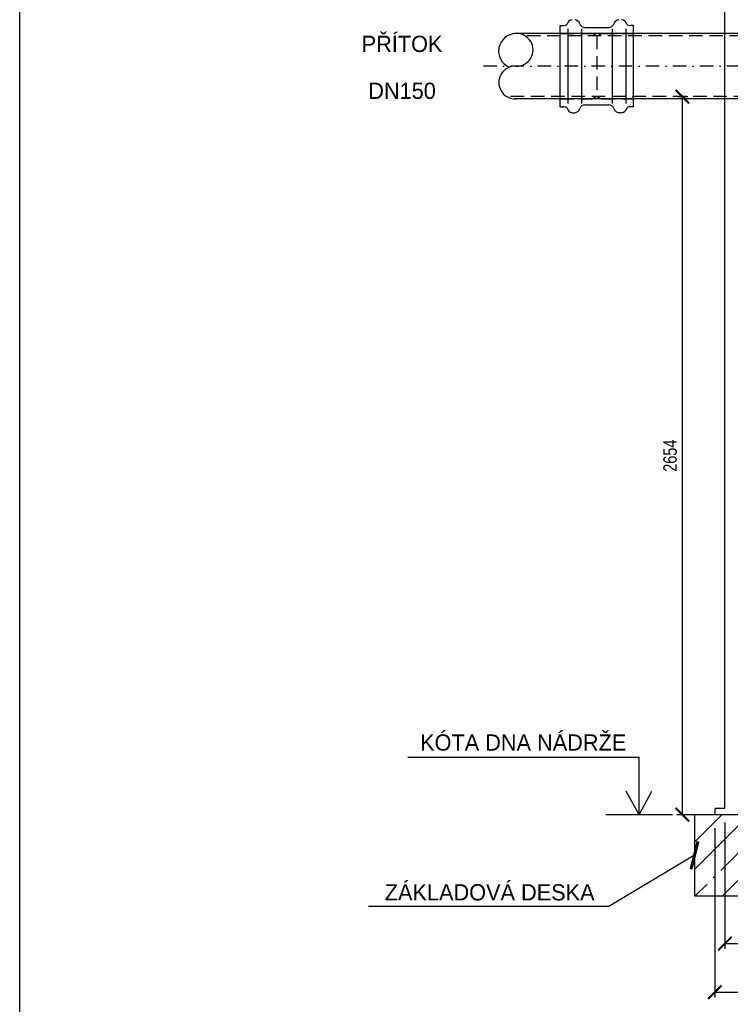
# Model space of a CAD drawing. Header units: millimetres. Extents: x -141570 to 63736, y -255381 to -136000.
# Tile 14 of 35: x -110137 to -107510, y -246666 to -243027. Entities that reach past the tile are written whole.
import ezdxf
from ezdxf.enums import TextEntityAlignment as Align

# ---------------------------------------------------------------- set-up
doc = ezdxf.new("R2010")
doc.units = ezdxf.units.MM
doc.linetypes.add('DASHDOT', pattern=[1, 0.5, -0.25, 0, -0.25])
doc.linetypes.add('DASHED', pattern=[0.75, 0.5, -0.25])
for name, color, linetype in [('4S', 7, 'Continuous'), ('AS-Koty', 7, 'Continuous'), ('AS-Nevid', 241, 'DASHED'), ('AS-Obrys', 7, 'Continuous'), ('AS-Osy', 4, 'DASHDOT'), ('AS-Ramecek', 9, 'Continuous'), ('AS-Text', 7, 'Continuous'), ('AS_KOTY', 4, 'Continuous')]:
    doc.layers.add(name, color=color, linetype=linetype)
doc.layers.add('SRAFY', color=9, linetype='Continuous', lineweight=0)
doc.styles.add('ARIAL', font='arial.ttf', dxfattribs={"width": 0.8})
doc.styles.add('Castelar', font='CASTELAR.TTF')
doc.styles.add('ROMANS', font='ic-romans.shx', dxfattribs={"width": 0.8})
doc.dimstyles.new('K25', dxfattribs={"dimtxt": 50, "dimasz": 50, "dimexe": 20, "dimexo": 50, "dimgap": 20, "dimtad": 1, "dimdec": 0, "dimzin": 0, "dimtxsty": 'ROMANS', "dimblk": 'ARCHTICK', "dimcen": -40, "dimclrd": 4, "dimclre": 4, "dimclrt": 7, "dimadec": 0, "dimazin": 0, "dimtfac": 1, "dimtdec": 0, "dimtofl": 0, "dimtmove": 2, "dimatfit": 3, "dimldrblk": 'ARCHTICK', "dimfxl": 1, "dimtolj": 1, "dimarcsym": 0})

# ---------------------------------------------------------------- blocks, each defined once
blk = doc.blocks.new('_ArchTick')
at = {"color": 0, "const_width": 0.15}
blk.add_lwpolyline([(-0.5, -0.5), (0.5, 0.5)], dxfattribs=at)
blk = doc.blocks.new('*D165')
at = {"layer": 'AS-Koty', "color": 4, "lineweight": -2}
for p, q in [((-107702.9, -243311.1), (-107667.3, -243311.1)), ((-107687.3, -243311.1), (-107687.3, -245965.6)), ((-107392.2, -245965.6), (-107707.3, -245965.6))]:
    blk.add_line(p, q, dxfattribs=at)
at = {"layer": 'Defpoints', "color": 0}
for p in [(-107752.9, -243311.1), (-107687.3, -245965.6), (-107342.2, -245965.6)]:
    blk.add_point(p, dxfattribs=at)
at = {"layer": 'AS-Koty', "color": 4, "lineweight": -2, "xscale": 50, "yscale": 50, "zscale": 50}
for p, rotation in [((-107687.3, -243311.1), 90), ((-107687.3, -245965.6), 270)]:
    blk.add_blockref('_ArchTick', p, dxfattribs=dict(at, rotation=rotation))
at = {"layer": 'AS-Koty', "color": 7, "ltscale": 15, "insert": (-107732.3, -244638.4), "char_height": 50, "attachment_point": 5, "rotation": 90, "style": 'ROMANS'}
blk.add_mtext('\\A1;2654', dxfattribs=at)
blk = doc.blocks.new('Razitko')
at = {"layer": 'AS-Ramecek'}
blk.add_lwpolyline([(0, 0), (0, 5940), (4200, 5940), (4200, 0)], close=True, dxfattribs=at)
at = {"style": 'ARIAL'}
blk.add_attdef('31.03.2014', (2518.6, 74.2), '', height=38.4, dxfattribs=at)
at = {"layer": 'AS-Ramecek', "style": 'ARIAL', "flags": 4}
for tag, p in [('AS-REWA_1EO_ECO', (2974.2, 921.1)), ('1510_MM', (2974.2, 780.3)), ('ROZMER', (2974.2, 639.5)), ('VYSKA_VTOK', (2974.2, 498.7)), ('OBJEM', (2974.2, 357.9)), ('HMOTNOST', (2974.2, 217.1))]:
    blk.add_attdef(tag, text='', height=44, dxfattribs=at).set_placement(p, align=Align.MIDDLE_LEFT)
at = {"layer": 'SRAFY', "color": 156}
for tag, height, style, p in [('VYUŽITÍ_DEŠŤOVÝCH_VOD', 72, 'ARIAL', (4030.5, 5632.4)), ('AS-REWA_EO1_ECO', 60, 'Castelar', (4030.5, 5479.3))]:
    blk.add_attdef(tag, text='', height=height, dxfattribs=dict(at, style=style)).set_placement(p, align=Align.RIGHT)
blk = doc.blocks.new('*D174')
at = {"layer": 'AS_KOTY', "color": 4, "linetype": 'DASHED', "lineweight": -2}
for p, q in [((-107567.2, -246015.6), (-107567.2, -246641.4)), ((-104117.2, -246015.6), (-104117.2, -246641.4)), ((-107567.2, -246621.4), (-104117.2, -246621.4))]:
    blk.add_line(p, q, dxfattribs=at)
at = {"layer": 'Defpoints', "color": 0}
for p in [(-107567.2, -245965.6), (-104117.2, -245965.6), (-104117.2, -246621.4)]:
    blk.add_point(p, dxfattribs=at)
at = {"layer": 'AS_KOTY', "color": 4, "lineweight": -2, "xscale": 50, "yscale": 50, "zscale": 50, "rotation": 180}
blk.add_blockref('_ArchTick', (-107567.2, -246621.4), dxfattribs=at)
at = {"layer": 'AS_KOTY', "color": 4, "lineweight": -2, "xscale": 50, "yscale": 50, "zscale": 50}
blk.add_blockref('_ArchTick', (-104117.2, -246621.4), dxfattribs=at)
at = {"layer": 'AS_KOTY', "color": 7, "ltscale": 15, "insert": (-105842.2, -246576.4), "char_height": 50, "attachment_point": 5, "style": 'ROMANS'}
blk.add_mtext('\\A1;%%C2350', dxfattribs=at)
blk = doc.blocks.new('_Open30')
at = {"color": 0, "lineweight": -2}
for p, q in [((-1, 0.268), (0, 0)), ((0, 0), (-1, -0.268)), ((0, 0), (-1, 0))]:
    blk.add_line(p, q, dxfattribs=at)
blk = doc.blocks.new('*D175')
at = {"layer": 'AS_KOTY', "color": 4, "linetype": 'DASHED', "lineweight": -2}
for p, q in [((-107529.7, -245993.1), (-107529.7, -246461.8)), ((-104154.7, -245993.1), (-104154.7, -246461.8)), ((-107529.7, -246441.8), (-104154.7, -246441.8))]:
    blk.add_line(p, q, dxfattribs=at)
at = {"layer": 'Defpoints', "color": 0}
for p in [(-107529.7, -245943.1), (-104154.7, -245943.1), (-104154.7, -246441.8)]:
    blk.add_point(p, dxfattribs=at)
at = {"layer": 'AS_KOTY', "color": 4, "lineweight": -2, "xscale": 50, "yscale": 50, "zscale": 50, "rotation": 180}
blk.add_blockref('_ArchTick', (-107529.7, -246441.8), dxfattribs=at)
at = {"layer": 'AS_KOTY', "color": 4, "lineweight": -2, "xscale": 50, "yscale": 50, "zscale": 50}
blk.add_blockref('_ArchTick', (-104154.7, -246441.8), dxfattribs=at)
at = {"layer": 'AS_KOTY', "color": 7, "ltscale": 15, "insert": (-105842.2, -246396.8), "char_height": 50, "attachment_point": 5, "style": 'ROMANS'}
blk.add_mtext('\\A1;%%c2300', dxfattribs=at)
blk = doc.blocks.new('2FC005C')
at = {"layer": 'AS-Obrys'}
for p, q in [((0, 0), (-200, 0)), ((-200, 0), (-200, -200)), ((-200, -200), (2200, -200))]:
    blk.add_line(p, q, dxfattribs=at)
at = {"layer": 'AS_KOTY'}
for p, q in [((-906.8, 142), (-336.5, 142)), ((-336.5, 0), (-336.5, 142)), ((-336.5, 0), (-368.1, 57.8)), ((-336.5, 0), (-304.9, 57.8)), ((-254.5, 0), (-418.6, 0))]:
    blk.add_line(p, q, dxfattribs=at)
at = {"layer": 'AS-Text', "linetype": 'Continuous', "style": 'ROMANS'}
for s, p in [('KÓTA DNA NÁDRŽE', (-622.3, 158)), ('ZÁKLADOVÁ DESKA', (-704.9, -211.2))]:
    blk.add_text(s, height=40, dxfattribs=at).set_placement(p, align=Align.CENTER)
at = {"layer": 'AS_KOTY'}
blk.add_leader([(-200, -100), (-411, -226.5), (-1004, -226.5)], dimstyle='K25', dxfattribs=at)

msp = doc.modelspace()

# ---------------------------------------------------------------- hatches: boundary and pattern name
at = {"layer": 'AS-Obrys'}
h = msp.add_hatch(dxfattribs=at)
h.set_pattern_fill('ANSI35', color=256, scale=22.5, style=0)
h.set_pattern_definition([(45, (-117395.55, -254102.49), (-101.0279, 101.0279), []), (45, (-117294.52, -254102.49), (-101.0279, 101.0279), [178.5938, -35.7188, 0, -35.7188])])
h.paths.add_polyline_path([(-104042.163, -246265.593), (-104042.163, -245965.593), (-104342.163, -245965.593), (-107342.163, -245965.593), (-107642.163, -245965.593), (-107642.163, -246265.593)])

# ---------------------------------------------------------------- linework, layer by layer
at = {"layer": '4S', "linetype": 'DASHED'}
for p, q in [((-107529.663, -245301.342), (-107529.663, -242989.93)), ((-107529.663, -245943.093), (-107529.663, -245178.059)), ((-107567.163, -245943.093), (-107567.163, -245965.593)), ((-107529.663, -245943.093), (-107567.163, -245943.093))]:
    msp.add_line(p, q, dxfattribs=at)
at = {"layer": '4S'}
for p, q in [((-107403.137, -243078.102), (-108204.367, -243078.102)), ((-107403.137, -243319.174), (-108138.285, -243319.174))]:
    msp.add_line(p, q, dxfattribs=at)
at = {"layer": 'AS-Koty'}
for centre, radius, start, end in [((-108301.659, -243142.715), 64.685, 90.694686, 247.308078), ((-108299.597, -243138.303), 60.335, 267.295598, 92.704402), ((-108305.29, -243258.838), 60.335, 87.295598, 272.704402)]:
    msp.add_arc(centre, radius, start, end, dxfattribs=at)
at = {"layer": 'AS-Nevid'}
for p, q in [((-108111.008, -243061.024), (-108111.008, -243336.251)), ((-108059.835, -243061.024), (-108059.835, -243336.251)), ((-107946.734, -243061.024), (-107946.734, -243336.251)), ((-107895.561, -243061.024), (-107895.561, -243336.251))]:
    msp.add_line(p, q, dxfattribs=at)
at = {"layer": 'AS-Nevid', "ltscale": 100}
for p, q in [((-107162.163, -243086.138), (-108269.279, -243086.138)), ((-108138.285, -243078.102), (-108020.755, -243078.102)), ((-108003.285, -243086.138), (-108020.755, -243078.102)), ((-108003.285, -243086.138), (-107985.815, -243078.102)), ((-108003.285, -243086.138), (-108003.285, -243311.138)), ((-107985.815, -243078.102), (-107868.285, -243078.102)), ((-106922.163, -243311.138), (-108335.375, -243311.138)), ((-108003.285, -243311.137), (-108020.755, -243319.174)), ((-108003.287, -243311.137), (-107985.817, -243319.174)), ((-108138.285, -243319.174), (-108020.755, -243319.174)), ((-107985.815, -243319.174), (-107868.285, -243319.174))]:
    msp.add_line(p, q, dxfattribs=at)
at = {"layer": 'AS-Obrys'}
for p, q in [((-108138.285, -243048.574), (-108126.814, -243048.574)), ((-108138.285, -243348.701), (-108138.285, -243048.574)), ((-108047.856, -243055.379), (-107958.713, -243055.379)), ((-107868.285, -243048.574), (-107879.755, -243048.574)), ((-107868.285, -243348.701), (-107868.285, -243048.574)), ((-108138.285, -243078.102), (-108304.709, -243078.102)), ((-108138.285, -243319.174), (-108305.29, -243319.174)), ((-108138.285, -243348.701), (-108126.814, -243348.701)), ((-108047.856, -243341.896), (-107958.713, -243341.896)), ((-107868.285, -243348.701), (-107879.755, -243348.701)), ((-108094.885, -243370.652), (-108084.579, -243370.652)), ((-107911.685, -243370.652), (-107921.99, -243370.652))]:
    msp.add_line(p, q, dxfattribs=at)
at = {"layer": 'AS-Obrys', "color": 7, "linetype": 'Continuous'}
msp.add_line((-107868.285, -243327.209), (-107868.285, -243070.066), dxfattribs=at)
at = {"layer": 'AS-Obrys'}
for centre, radius, start, end in [((-108092.827, -243047.734), 21.211, 95.567854, 167.956101), ((-108086.637, -243047.734), 21.211, 15.705638, 84.432146), ((-107919.932, -243047.734), 21.211, 95.567854, 164.294362), ((-107913.743, -243047.734), 21.211, 12.043899, 84.432146), ((-108126.814, -243029.289), 19.286, 270, 313.368447), ((-108047.856, -243036.093), 19.286, 197.811936, 270), ((-107958.713, -243036.093), 19.286, 270, 342.188064), ((-107879.755, -243029.289), 19.286, 226.631553, 270), ((-108126.814, -243367.987), 19.286, 46.631553, 90), ((-108092.827, -243349.541), 21.211, 192.043899, 264.432146), ((-108047.856, -243361.182), 19.286, 90, 162.188064), ((-107958.713, -243361.182), 19.286, 17.811936, 90), ((-107913.743, -243349.541), 21.211, 275.567854, 347.956101), ((-107879.755, -243367.987), 19.286, 90, 133.368447), ((-108086.637, -243349.541), 21.211, 275.567854, 344.294362), ((-107919.932, -243349.541), 21.211, 195.705638, 264.432146)]:
    msp.add_arc(centre, radius, start, end, dxfattribs=at)
at = {"layer": 'AS-Osy', "ltscale": 100}
msp.add_line((-106771.373, -243198.638), (-108427.16, -243198.638), dxfattribs=at)

# ---------------------------------------------------------------- block references
at = {"layer": 'AS-Obrys', "xscale": 1.5, "yscale": 1.5, "zscale": 1.5}
msp.add_blockref('2FC005C', (-107342.163, -245965.593), dxfattribs=at)
at = {"layer": 'AS-Ramecek', "xscale": 1.875, "yscale": 1.875, "zscale": 1.875}
msp.add_blockref('Razitko', (-110137.374, -252113.653), dxfattribs=at)

# ---------------------------------------------------------------- texts
at = {"layer": 'AS-Text', "linetype": 'Continuous', "style": 'ROMANS'}
for s, p in [('PŘÍTOK', (-108723.47, -243145.976)), ('DN150', (-108723.47, -243319.465))]:
    msp.add_text(s, height=60, dxfattribs=at).set_placement(p, align=Align.CENTER)

# ---------------------------------------------------------------- dimensions: what is measured, and where the dimension line sits
at = {"layer": 'AS-Koty'}
dim = msp.add_linear_dim(base=(-107687.298, -245965.593), p1=(-107752.865, -243311.138), p2=(-107342.163, -245965.593), angle=90, dimstyle='K25', dxfattribs=at)
dim.commit()
dim.dimension.update_dxf_attribs({"geometry": '*D165', "text_midpoint": (-107732.298, -244638.365)})
at = {"layer": 'AS_KOTY', "linetype": 'DASHED'}
for base, p1, p2, text, picture, middle in [((-104117.163, -246621.44), (-107567.163, -245965.593), (-104117.163, -245965.593), '%%C2350', '*D174', (-105842.163, -246576.44)), ((-104154.663, -246441.778), (-107529.663, -245943.093), (-104154.663, -245943.093), '%%c2300', '*D175', (-105842.163, -246396.778))]:
    dim = msp.add_linear_dim(base=base, p1=p1, p2=p2, text=text, dimstyle='K25', override={"dimldrblk": 'Open30'}, dxfattribs=at)
    dim.commit()
    dim.dimension.update_dxf_attribs({"geometry": picture, "text_midpoint": middle})

doc.saveas('drawing.dxf')
